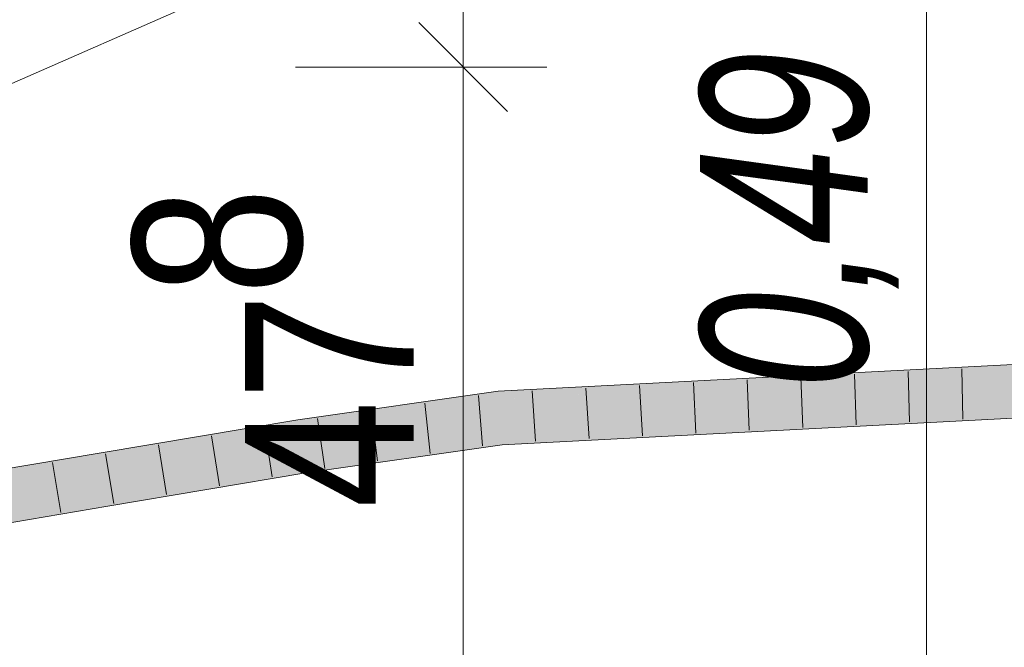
# Model space of a CAD drawing. Extents: x -620 to 300, y 62 to 1162.
# Tile 149 of 256: x -32.2 to -20.45, y 980.54 to 988.02. Entities that reach past the tile are written whole.
import ezdxf

# ---------------------------------------------------------------- set-up
doc = ezdxf.new("R2010")
doc.units = 0
doc.layers.get('0').update_dxf_attribs({"lineweight": 13})
for name, color, linetype, lineweight, true_color in [('30 -34 Innenwände- 11 Durchbruch', 4, 'Continuous', 9, 0x00ffff), ('70 -76 Bemaßung- 2 Allgemein', 9, 'Continuous', 5, 0x808080), ('E_Aussparung Bemaßung', 5, 'Continuous', 9, 0x0000ff), ('E_Leerrohr 32', 7, 'Continuous', 9, 0x00b300), ('E_Leerrohr 32-Shading', 7, 'Continuous', 9, 0x00b300)]:
    doc.layers.add(name, color=color, linetype=linetype, lineweight=lineweight, true_color=true_color)
doc.styles.get("Standard").update_dxf_attribs({"font": 'ARIALN.TTF'})

# ---------------------------------------------------------------- blocks, each defined once
blk = doc.blocks.new('Shading-A06G94VZ8I', base_point=(-25.07503700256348, 983.5696411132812))
at = {"layer": 'E_Leerrohr 32-Shading', "color": 83, "true_color": 0x7fbd7f}
for points in [[(-24.44118881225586, 983.6024780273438), (-18.48198318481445, 983.9109497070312), (-23.8949146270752, 983.7245483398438), (-18.48159027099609, 984.0046997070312)], [(-24.66131019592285, 983.6848754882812), (-24.8875846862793, 983.579345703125), (-23.8949146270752, 983.7245483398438), (-24.44118881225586, 983.6024780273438)], [(-26.48029327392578, 983.4968872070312), (-26.48709106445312, 983.59033203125), (-28.86624336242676, 983.1559448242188), (-28.88063430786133, 983.24853515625)], [(-25.66249465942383, 983.633056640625), (-26.48709106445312, 983.59033203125), (-25.65286064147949, 983.5397338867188), (-26.48029327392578, 983.4968872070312)], [(-25.33758544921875, 983.5560302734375), (-25.43131065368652, 983.64501953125), (-25.65286064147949, 983.5397338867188), (-25.66249465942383, 983.633056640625)], [(-25.30131149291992, 983.6517333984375), (-25.43131065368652, 983.64501953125), (-25.07503700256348, 983.5696411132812), (-25.33758544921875, 983.5560302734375)], [(-25.07503700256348, 983.5696411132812), (-24.8875846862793, 983.579345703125), (-25.30131149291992, 983.6517333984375), (-24.66131019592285, 983.6848754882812)], [(-23.8949146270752, 983.0841064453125), (-18.48427391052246, 983.3646850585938), (-24.44118881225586, 983.1495361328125), (-18.4838809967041, 983.4584350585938)], [(-28.86624336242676, 983.1559448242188), (-28.88063430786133, 983.24853515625), (-31.23614501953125, 982.758544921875), (-31.2517261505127, 982.8510131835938)], [(-25.07503700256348, 983.11669921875), (-25.33758544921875, 983.1030883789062), (-25.30131149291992, 983.0111694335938), (-25.43131065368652, 983.00439453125)], [(-25.30131149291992, 983.0111694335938), (-24.66131019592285, 983.0443115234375), (-25.07503700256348, 983.11669921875), (-24.8875846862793, 983.1264038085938)], [(-24.8875846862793, 983.1264038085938), (-24.66131019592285, 983.0443115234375), (-24.44118881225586, 983.1495361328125), (-23.8949146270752, 983.0841064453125)], [(-26.44663238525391, 983.0338745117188), (-26.44747924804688, 983.0455322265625), (-28.79675102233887, 982.708740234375)], [(-28.79661560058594, 982.7078857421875), (-26.44650459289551, 983.0321655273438), (-28.79675102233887, 982.708740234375), (-26.44663238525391, 983.0338745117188)], [(-28.78235816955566, 982.6161499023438), (-26.44068145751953, 982.9520263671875), (-28.79661560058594, 982.7078857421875), (-26.44650459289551, 983.0321655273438)], [(-26.44747924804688, 983.0455322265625), (-25.34276580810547, 983.0975952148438), (-25.60436248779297, 983.0892333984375)], [(-25.34276580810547, 983.0975952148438), (-26.44747924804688, 983.0455322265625), (-25.37454032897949, 983.0641479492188), (-26.2779426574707, 983.0386352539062)], [(-26.2779426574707, 983.0386352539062), (-26.44747924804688, 983.0455322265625), (-26.44663238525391, 983.0338745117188)], [(-26.44650459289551, 983.0321655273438), (-26.25125122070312, 983.03759765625), (-26.44663238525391, 983.0338745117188), (-26.2779426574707, 983.0386352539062)], [(-26.44068145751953, 982.9520263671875), (-25.43131065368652, 983.00439453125), (-26.44650459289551, 983.0321655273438), (-26.25125122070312, 983.03759765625)], [(-26.2779426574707, 983.0386352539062), (-26.25125122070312, 983.03759765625), (-25.37454032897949, 983.0641479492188), (-25.37664031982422, 983.0619506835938)], [(-26.25125122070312, 983.03759765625), (-25.43131065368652, 983.00439453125), (-25.37664031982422, 983.0619506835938)], [(-25.34276580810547, 983.0975952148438), (-25.33758544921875, 983.1030883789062), (-25.60436248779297, 983.0892333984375)], [(-33.60290908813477, 982.3573608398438), (-31.23614501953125, 982.758544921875), (-33.19760894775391, 982.5211181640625), (-31.2517261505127, 982.8510131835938)], [(-31.16091156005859, 982.3123168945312), (-28.79661560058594, 982.7078857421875), (-28.79675102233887, 982.708740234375)], [(-31.16091156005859, 982.3123168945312), (-29.3488883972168, 982.5211181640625), (-28.79661560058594, 982.7078857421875), (-28.78235816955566, 982.6161499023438)], [(-29.3488883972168, 982.5211181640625), (-31.16091156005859, 982.3123168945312), (-31.15267753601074, 982.2634887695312)], [(-31.14533042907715, 982.2199096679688), (-29.3488883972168, 982.5211181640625), (-31.15267753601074, 982.2634887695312)], [(-31.15267753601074, 982.2634887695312), (-31.16091156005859, 982.3123168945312), (-33.15177917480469, 981.974853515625)], [(-33.15177917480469, 981.974853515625), (-33.41966247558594, 981.8597412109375), (-31.14533042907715, 982.2199096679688), (-33.12265396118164, 981.8847045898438)], [(-33.15177917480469, 981.974853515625), (-31.14533042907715, 982.2199096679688), (-31.15267753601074, 982.2634887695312)]]:
    blk.add_solid(points, dxfattribs=at)
at = {"layer": 'E_Leerrohr 32-Shading', "color": 83, "true_color": 0x7fd57f}
for points in [[(-24.6674633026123, 983.3642578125), (-18.48293304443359, 983.6846923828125), (-24.44118881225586, 983.6024780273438), (-18.48198318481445, 983.9109497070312)], [(-24.9813117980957, 983.3480224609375), (-24.8875846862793, 983.579345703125), (-25.07503700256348, 983.5696411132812)], [(-24.8875846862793, 983.579345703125), (-24.9813117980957, 983.3480224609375), (-24.44118881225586, 983.6024780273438), (-24.6674633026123, 983.3642578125)], [(-24.44118881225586, 983.1495361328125), (-18.4838809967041, 983.4584350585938), (-24.6674633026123, 983.3642578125), (-18.48293304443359, 983.6846923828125)], [(-26.46627998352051, 983.3041381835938), (-26.48029327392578, 983.4968872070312), (-28.83182716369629, 982.9344482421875), (-28.86624336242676, 983.1559448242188)], [(-25.30145835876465, 983.34716796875), (-25.33758544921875, 983.5560302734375), (-26.46388626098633, 983.2711791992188), (-26.48029327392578, 983.4968872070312)], [(-25.07503700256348, 983.5696411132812), (-25.33758544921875, 983.5560302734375), (-24.9813117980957, 983.3480224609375), (-25.29876327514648, 983.33154296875)], [(-25.30145835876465, 983.34716796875), (-26.46388626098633, 983.2711791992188), (-25.62762641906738, 983.3145141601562)], [(-25.29876327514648, 983.33154296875), (-25.30145835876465, 983.34716796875), (-25.62762641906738, 983.3145141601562)], [(-24.9813117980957, 983.3480224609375), (-25.29876327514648, 983.33154296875), (-25.07503700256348, 983.11669921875), (-25.33758544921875, 983.1030883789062)], [(-25.07503700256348, 983.11669921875), (-24.8875846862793, 983.1264038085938), (-24.9813117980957, 983.3480224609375)], [(-24.9813117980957, 983.3480224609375), (-24.8875846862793, 983.1264038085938), (-24.6674633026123, 983.3642578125), (-24.44118881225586, 983.1495361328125)], [(-28.83149719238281, 982.9323120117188), (-26.46388626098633, 983.2711791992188), (-28.83182716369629, 982.9344482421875), (-26.46627998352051, 983.3041381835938)], [(-26.44747924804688, 983.0455322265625), (-26.46388626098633, 983.2711791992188), (-28.52042388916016, 982.9768676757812)], [(-25.62762641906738, 983.3145141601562), (-26.46388626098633, 983.2711791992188), (-25.60436248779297, 983.0892333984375), (-26.44747924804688, 983.0455322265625)], [(-25.33758544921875, 983.1030883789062), (-25.29876327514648, 983.33154296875), (-25.60436248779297, 983.0892333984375), (-25.62762641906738, 983.3145141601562)], [(-31.19852828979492, 982.5354614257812), (-28.83182716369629, 982.9344482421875), (-31.23614501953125, 982.758544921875), (-28.86624336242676, 983.1559448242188)], [(-28.79675102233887, 982.708740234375), (-26.44747924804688, 983.0455322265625), (-28.83149719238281, 982.9323120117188), (-28.52042388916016, 982.9768676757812)], [(-31.19852828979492, 982.5354614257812), (-28.83149719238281, 982.9323120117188), (-28.83182716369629, 982.9344482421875)], [(-28.79675102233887, 982.708740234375), (-28.83149719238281, 982.9323120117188), (-31.16091156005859, 982.3123168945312), (-31.19852828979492, 982.5354614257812)], [(-31.22637557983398, 982.7006225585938), (-31.23614501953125, 982.758544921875), (-33.60290908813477, 982.3573608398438)], [(-33.56735610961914, 982.1339111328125), (-31.19852828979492, 982.5354614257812), (-33.60290908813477, 982.3573608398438), (-31.22637557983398, 982.7006225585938)], [(-33.15177917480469, 981.974853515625), (-31.16091156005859, 982.3123168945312), (-33.56735610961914, 982.1339111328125), (-31.19852828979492, 982.5354614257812)]]:
    blk.add_solid(points, dxfattribs=at)
blk = doc.blocks.new('Referenz-A06G94XT8I')
at = {"layer": '30 -34 Innenwände- 11 Durchbruch', "color": 0, "linetype": 'Continuous', "lineweight": -2, "ltscale": 0.13}
blk.add_line((-40.57958754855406, 983.6232928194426), (-19.95124176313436, 992.672120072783), dxfattribs=at)
at = {"layer": '70 -76 Bemaßung- 2 Allgemein', "color": 0, "linetype": 'Continuous', "lineweight": -2, "ltscale": 0.13}
for p, q in [((-26.90581069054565, 986.9534325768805), (-26.90581069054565, 988.5138329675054)), ((-26.37523891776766, 986.9228608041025), (-27.43638246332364, 987.9840043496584)), ((-27.43638246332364, 987.9840043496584), (-26.37523891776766, 986.9228608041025)), ((-26.90581069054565, 987.9534325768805), (-26.90581069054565, 986.3930321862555)), ((-28.90581069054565, 987.4534325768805), (-25.90581069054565, 987.4534325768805)), ((-28.90581069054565, 987.4534325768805), (-25.90581069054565, 987.4534325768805)), ((-26.90581069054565, 978.9638329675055), (-26.90581069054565, 986.3930321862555))]:
    blk.add_line(p, q, dxfattribs=at)
at = {"layer": '70 -76 Bemaßung- 2 Allgemein', "color": 0, "linetype": 'Continuous', "lineweight": -2, "ltscale": 0.13, "char_height": 2.013773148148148, "attachment_point": 1, "rotation": 90}
for s, insert in [('{\\fArial Narrow;8}', (-30.85136247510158, 984.7367265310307)), ('{\\fArial Narrow;47}', (-29.50884704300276, 982.1948749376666))]:
    blk.add_mtext(s, dxfattribs=dict(at, insert=insert))
blk = doc.blocks.new('Flexrohr-A06G95278I')
at = {"color": 0, "linetype": 'ByBlock', "lineweight": -2, "ltscale": 0.13}
for p, q in [((-18.48159120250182, 984.0047033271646), (-26.48709015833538, 983.590360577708)), ((-21.59527408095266, 983.8245527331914), (-21.57983410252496, 983.2231508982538)), ((-20.95428193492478, 983.8577093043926), (-20.94254081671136, 983.2562238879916)), ((-23.51824909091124, 983.7250147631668), (-23.49171538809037, 983.1240001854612)), ((-22.87725786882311, 983.7582054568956), (-22.85442117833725, 983.1570390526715)), ((-22.23626612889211, 983.7913847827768), (-22.21712748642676, 983.1900892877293)), ((-26.48709015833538, 983.590360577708), (-28.88063475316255, 983.2485315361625)), ((-26.08220461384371, 983.5921385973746), (-26.04090159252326, 982.991958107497)), ((-25.44121755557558, 983.6253746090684), (-25.40360321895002, 983.0249516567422)), ((-24.80022914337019, 983.6585993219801), (-24.76630619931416, 983.0579565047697)), ((-24.15923958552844, 983.6918127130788), (-24.12901032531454, 983.0909726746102)), ((-26.72285707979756, 983.5374273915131), (-26.67438537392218, 982.9377832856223)), ((-28.00301205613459, 983.3547250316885), (-27.92840418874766, 982.757769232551)), ((-27.36294035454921, 983.4461477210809), (-27.30138899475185, 982.8477047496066)), ((-18.48427345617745, 983.3647089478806), (-26.44068225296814, 982.9520453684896)), ((-28.88063475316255, 983.2485315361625), (-31.25172709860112, 982.8509905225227)), ((-28.64306284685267, 983.2631603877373), (-28.55544029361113, 982.6679756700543)), ((-29.27813861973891, 983.1624221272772), (-29.18446869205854, 982.5681591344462)), ((-29.9103459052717, 983.0564275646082), (-29.81463937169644, 982.462489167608)), ((-30.54255263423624, 982.9504295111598), (-30.44481060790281, 982.3568226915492)), ((-26.44068225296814, 982.9520453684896), (-28.78235883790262, 982.6161219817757)), ((-31.25172709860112, 982.8509905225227), (-33.61763567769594, 982.4499231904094)), ((-31.17475877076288, 982.8444279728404), (-31.07498243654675, 982.2511597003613)), ((-31.80525268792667, 982.737685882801), (-31.70652999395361, 982.1442413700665)), ((-28.78235883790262, 982.6161219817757), (-31.14532959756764, 982.2198965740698)), ((-31.14532959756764, 982.2198965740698), (-33.51707847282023, 981.8178723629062))]:
    blk.add_line(p, q, dxfattribs=at)
blk = doc.blocks.new('Maß-A06G952Z8I')
at = {"color": 0, "linetype": 'ByBlock', "lineweight": -2, "ltscale": 0.13}
for p, q in [((-21.76035554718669, 989.8352702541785), (-20.99668019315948, 989.0715949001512)), ((-20.77851787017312, 989.4534325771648), (-22.37851787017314, 989.4534325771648)), ((-21.37851787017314, 989.4534325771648), (-21.37851787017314, 979.6827867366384)), ((-21.76035554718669, 980.0646244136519), (-20.99668019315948, 979.3009490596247)), ((-20.77851787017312, 979.6827867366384), (-22.37851787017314, 979.6827867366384))]:
    blk.add_line(p, q, dxfattribs=at)
at = {"color": 0, "linetype": 'ByBlock', "lineweight": -2, "ltscale": 0.13, "char_height": 2, "attachment_point": 1, "rotation": 89.99999999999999}
for s, insert in [('{\\W0.9;\\fArial Narrow|b0|i1;m}', (-24.0790077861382, 988.1272780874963)), ('{\\W0.9;\\fArial Narrow|b0|i1;0,49 }', (-24.0790077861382, 983.6228382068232))]:
    blk.add_mtext(s, dxfattribs=dict(at, insert=insert))

msp = doc.modelspace()

# ---------------------------------------------------------------- block references
at = {"color": 8, "lineweight": 13, "ltscale": 0.13, "true_color": 0x808080}
msp.add_blockref('Referenz-A06G94XT8I', (0, 0), dxfattribs=at)
at = {"layer": 'E_Aussparung Bemaßung', "ltscale": 0.13}
msp.add_blockref('Maß-A06G952Z8I', (0, 0), dxfattribs=at)
at = {"layer": 'E_Leerrohr 32'}
msp.add_blockref('Shading-A06G94VZ8I', (-25.07503700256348, 983.5696411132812), dxfattribs=at)
at = {"layer": 'E_Leerrohr 32', "ltscale": 0.13}
msp.add_blockref('Flexrohr-A06G95278I', (0, 0), dxfattribs=at)

doc.saveas('drawing.dxf')
